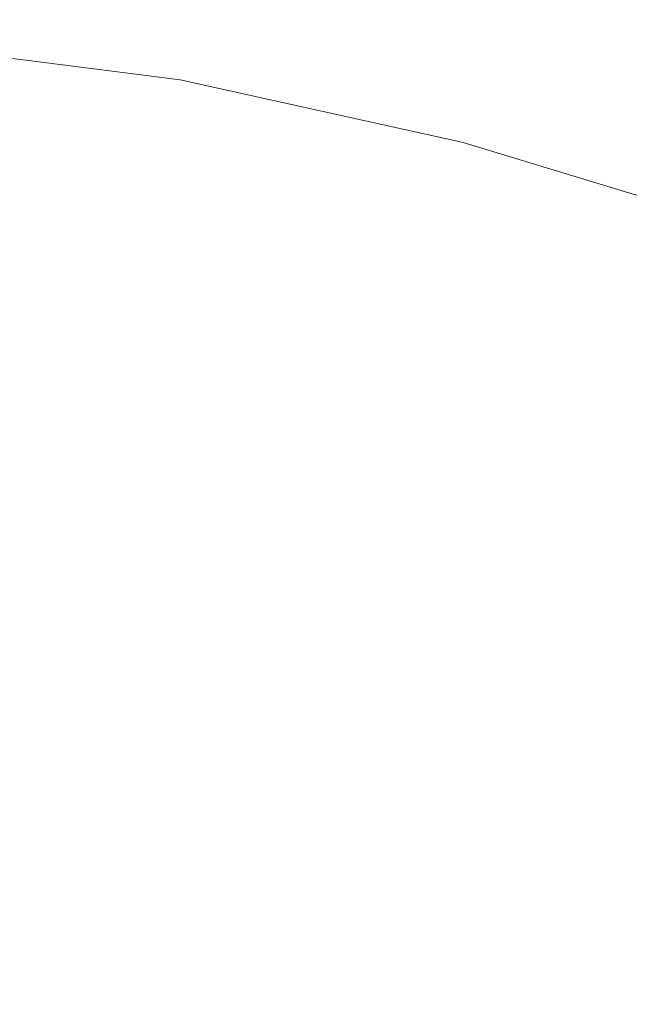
# Model space of a CAD drawing. Header units: millimetres. Extents: x 8 to 541, y 12 to 744.
# Tile 231 of 256: x 460.4875 to 460.5574, y 235.7965 to 235.9094. Entities that reach past the tile are written whole.
import ezdxf

# ---------------------------------------------------------------- set-up
doc = ezdxf.new("R2010")
doc.units = ezdxf.units.MM

msp = doc.modelspace()

# ---------------------------------------------------------------- linework, layer by layer
at = {"color": 252, "linetype": 'Continuous', "lineweight": 0, "flags": 128}
msp.add_lwpolyline([(460.57311, 235.88477), (460.53839, 235.89533), (460.50592, 235.90254), (460.47587, 235.90634), (460.44844, 235.90672), (460.42379, 235.90367), (460.40207, 235.89722), (460.38341, 235.88739), (460.36791, 235.87426), (460.35568, 235.8579), (460.34679, 235.8384), (460.34129, 235.81589), (460.33921, 235.7905), (460.34057, 235.76238), (460.34536, 235.7317), (460.35355, 235.69865), (460.36508, 235.66343), (460.3799, 235.62624), (460.39791, 235.58731), (460.419, 235.54688), (460.44305, 235.50518), (460.46991, 235.46248), (460.49942, 235.41902)], dxfattribs=at)
at = {"color": 7, "linetype": 'Continuous', "lineweight": 30}
for points, knots in [([(460.50763, 238.57259), (460.50761, 238.57258), (460.50744, 238.57249), (460.50878, 238.57316), (460.51378, 238.57467), (460.52277, 238.57635), (460.53595, 238.57748), (460.55284, 238.57751), (460.57337, 238.57607), (460.59748, 238.57283), (460.62508, 238.56753), (460.65613, 238.55994), (460.69035, 238.5499), (460.72766, 238.53724), (460.76789, 238.52189), (460.81084, 238.50382), (460.85656, 238.48288), (460.90484, 238.45907), (460.95544, 238.43241), (461.00815, 238.40295), (461.06272, 238.37076), (461.11891, 238.33594), (461.17654, 238.29857), (461.2356, 238.25864), (461.2961, 238.21614), (461.35801, 238.17104), (461.42106, 238.12352), (461.48494, 238.07376), (461.54935, 238.02201), (461.61398, 237.96848), (461.67861, 237.91334), (461.74324, 237.85661), (461.808, 237.79819), (461.87297, 237.73799), (461.93801, 237.67615), (462.00283, 237.6129), (462.06713, 237.54853), (462.13061, 237.48335), (462.19299, 237.41764), (462.25414, 237.35153), (462.31415, 237.28494), (462.37312, 237.21778), (462.43101, 237.1501), (462.4876, 237.08213), (462.54268, 237.01414), (462.59602, 236.94639), (462.64745, 236.87914), (462.69677, 236.81264), (462.74394, 236.74696), (462.78902, 236.68208), (462.83197, 236.61806), (462.87265, 236.55511), (462.91093, 236.49347), (462.94672, 236.4333), (462.97997, 236.37475), (463.01062, 236.31798), (463.03861, 236.26314), (463.06388, 236.21047), (463.08635, 236.16025), (463.10601, 236.11268), (463.12291, 236.06786), (463.13711, 236.02592), (463.14866, 235.98702), (463.15766, 235.95133), (463.16424, 235.91903), (463.16857, 235.89027), (463.17088, 235.86518), (463.17146, 235.84421), (463.1707, 235.82721), (463.16906, 235.81422), (463.16699, 235.80508), (463.16527, 235.79991), (463.16429, 235.79814), (463.16452, 235.79849), (463.16456, 235.79855)], [0, 0, 0, 0, 0.0015896, 0.0155604, 0.0284793, 0.0421229, 0.0551825, 0.068025, 0.0808479, 0.0937363, 0.1067657, 0.1199775, 0.1333756, 0.147013, 0.1606297, 0.1744731, 0.1885103, 0.2027095, 0.217038, 0.2314634, 0.2459547, 0.2604839, 0.275023, 0.289563, 0.3042603, 0.3190764, 0.3339732, 0.3489122, 0.363852, 0.3787474, 0.3935684, 0.4083322, 0.423144, 0.4380728, 0.4530848, 0.4681449, 0.4832165, 0.498252, 0.5132164, 0.5280825, 0.5429219, 0.557838, 0.5728107, 0.5878173, 0.6028331, 0.6178264, 0.6327726, 0.6476484, 0.6624341, 0.6772171, 0.6920325, 0.7068095, 0.7215462, 0.7362403, 0.7508889, 0.7654887, 0.7800361, 0.7945197, 0.8088662, 0.8230569, 0.8371295, 0.8510772, 0.8648933, 0.8785714, 0.8921076, 0.9055033, 0.9187688, 0.9319067, 0.9446717, 0.9575616, 0.9704952, 0.9836376, 0.9972919, 1, 1, 1, 1]), ([(459.50221, 235.90576), (459.50227, 235.90578), (459.50243, 235.90584), (459.50722, 235.90671), (459.51622, 235.90731), (459.52909, 235.90711), (459.54153, 235.90601), (459.55324, 235.90449), (459.56642, 235.90242), (459.5872, 235.8982), (459.6145, 235.89117), (459.64512, 235.88177), (459.67897, 235.86982), (459.71593, 235.85522), (459.75585, 235.83785), (459.7986, 235.81768), (459.84403, 235.79466), (459.89199, 235.76878), (459.94211, 235.74017), (459.99427, 235.70882), (460.0483, 235.67482), (460.1042, 235.63814), (460.16187, 235.59879), (460.22109, 235.55689), (460.28162, 235.51257), (460.34324, 235.46598), (460.40571, 235.41731), (460.46879, 235.36658), (460.51725, 235.3268), (460.54473, 235.30344), (460.55092, 235.29818)], [0, 0, 0, 0, 0.025732, 0.06126, 0.095847, 0.130293, 0.163463, 0.173084, 0.194684, 0.230605, 0.266898, 0.303741, 0.341145, 0.3791, 0.417584, 0.456566, 0.496019, 0.535915, 0.57616, 0.616454, 0.656919, 0.697763, 0.738909, 0.78028, 0.821804, 0.86341, 0.90502, 0.946587, 0.987965, 1, 1, 1, 1])]:
    msp.add_open_spline(points, degree=3, knots=knots, dxfattribs=at)
at = {"color": 252, "linetype": 'Continuous', "lineweight": 0}
msp.add_open_spline([(459.45199, 235.96774), (459.47592, 235.96295), (459.52385, 235.95335), (459.60575, 235.92607), (459.69417, 235.88973), (459.79072, 235.84289), (459.89522, 235.78524), (460.00725, 235.71679), (460.12426, 235.63902), (460.24521, 235.55276), (460.36958, 235.45758), (460.46202, 235.38406), (460.51312, 235.34051), (460.52143, 235.33343)], degree=3, knots=[0, 0, 0, 0, 0.095285, 0.190881, 0.286479, 0.381766, 0.481484, 0.58156, 0.681636, 0.781354, 0.880812, 0.980626, 1, 1, 1, 1], dxfattribs=at)

doc.saveas('drawing.dxf')
